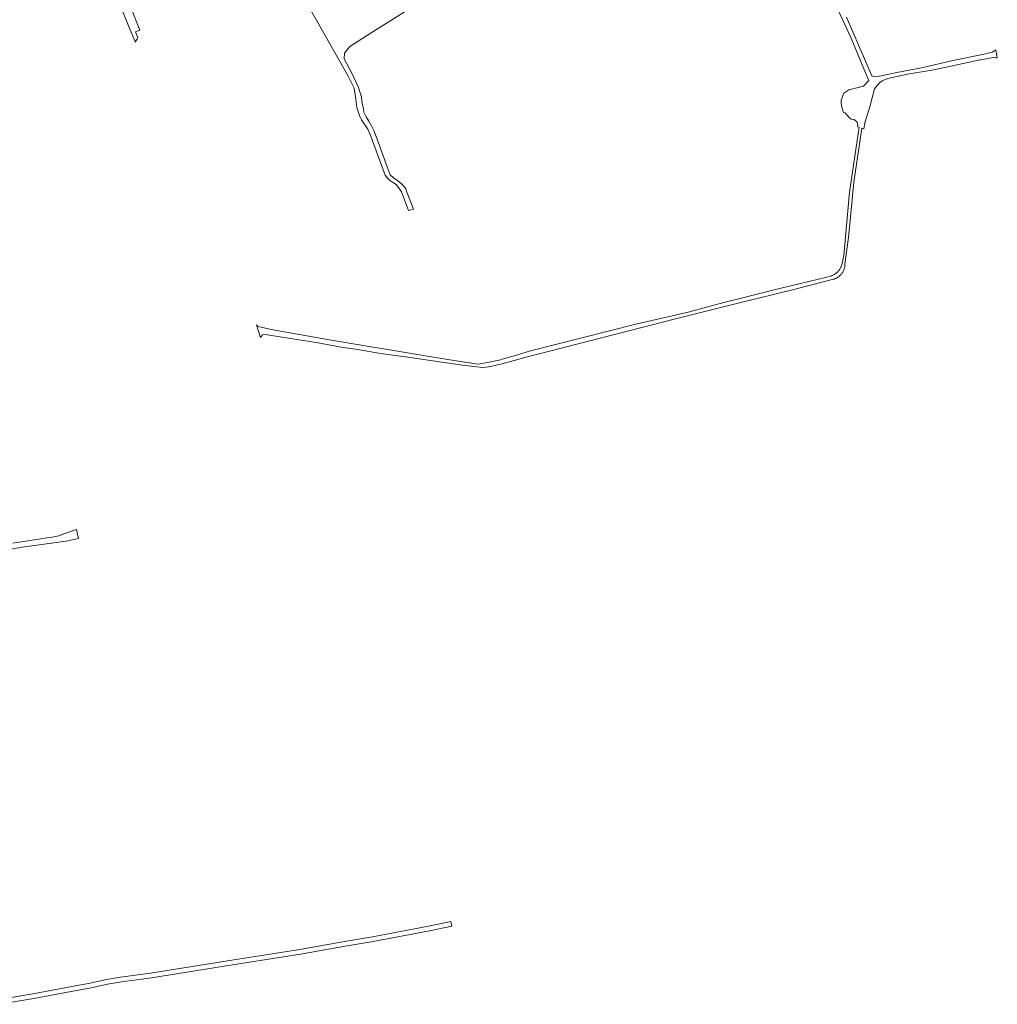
# Model space of a CAD drawing. Extents: x 154222 to 160093, y 456746 to 462495.
# Tile 2 of 256: x 155200 to 155808, y 459077 to 459689. Entities that reach past the tile are written whole.
import ezdxf

# ---------------------------------------------------------------- set-up
doc = ezdxf.new("R2010")
doc.units = 0
doc.header["$LTSCALE"] = 0.75
doc.layers.add('B-XX-VH-VERHARDING_FUNDERING_ZAND-GV', color=252, linetype='CONTINUOUS', lineweight=18)

msp = doc.modelspace()

# ---------------------------------------------------------------- linework, layer by layer
at = {"layer": 'B-XX-VH-VERHARDING_FUNDERING_ZAND-GV'}
for points in [[(155262.116, 459699.339), (155268.004, 459684.42), (155271.661, 459676.146), (155271.753, 459675.699), (155271.776, 459675.519), (155271.744, 459675.376), (155272.87, 459676.951), (155272.981, 459677.208), (155273.35, 459678.065), (155273.277, 459678.711), (155271.962, 459681.679), (155274.619, 459682.675), (155263.591, 459711.163)], [(155379.544, 459697.717), (155396.222, 459668.513), (155404.287, 459654.224), (155406.471, 459649.667), (155407.885, 459646.716), (155408.775, 459641.329), (155409.694, 459634.725), (155411.504, 459629.037), (155412.561, 459627.003), (155416.435, 459621.266), (155418.433, 459616.315), (155427.215, 459592.633), (155428.752, 459590.744), (155429.888, 459589.595), (155431.835, 459588.33), (155434, 459586.732), (155435.612, 459585.027), (155437.365, 459582.178), (155441.684, 459570.651), (155444.823, 459571.591), (155440.756, 459582.158), (155439.994, 459584.079), (155438.897, 459585.708), (155437.505, 459587.117), (155435.121, 459589.195), (155432.477, 459590.943), (155430.387, 459592.873), (155428.499, 459597.86), (155422.186, 459615.003), (155420.079, 459620.323), (155418.841, 459622.874), (155417.017, 459626.166), (155415.337, 459628.83), (155414.028, 459631.861), (155413.671, 459633.927), (155412.665, 459638.357), (155412.423, 459641.123), (155410.726, 459647.068), (155406.207, 459656.367), (155401.802, 459664.993), (155401.877, 459668.393), (155405.23, 459672.635), (155418.496, 459681.016), (155456.861, 459705.276)], [(155705.97, 459701.412), (155716.946, 459677.777), (155724.851, 459658.828), (155727.163, 459653.287), (155727.897, 459651.528), (155724.682, 459648.016), (155715.546, 459645.71), (155712.485, 459643.532), (155710.831, 459639.239), (155710.748, 459637.11), (155711.129, 459634.977), (155712.217, 459631.676), (155713.157, 459631.397), (155715.686, 459628.4), (155716.49, 459627.789), (155716.997, 459627.404), (155718.778, 459627.16), (155720.696, 459625.652), (155721.026, 459623.565), (155720.943, 459622.633), (155721.817, 459622.374), (155720.025, 459610.113), (155715.923, 459582.037), (155714.121, 459561.194), (155712.383, 459542.708), (155711.438, 459537.911), (155711.388, 459537.692), (155711.284, 459537.289), (155711.164, 459536.89), (155711.029, 459536.497), (155710.879, 459536.109), (155710.714, 459535.727), (155710.535, 459535.351), (155710.341, 459534.983), (155710.134, 459534.623), (155709.912, 459534.27), (155709.677, 459533.927), (155709.43, 459533.593), (155709.169, 459533.268), (155708.896, 459532.954), (155708.612, 459532.651), (155708.316, 459532.358), (155708.009, 459532.078), (155707.691, 459531.809), (155707.363, 459531.553), (155707.026, 459531.309), (155706.679, 459531.079), (155706.324, 459530.862), (155705.961, 459530.659), (155705.59, 459530.47), (155705.213, 459530.296), (155704.829, 459530.136), (155704.439, 459529.991), (155704.043, 459529.861), (155700.968, 459529.081), (155669.987, 459521.523), (155645.484, 459515.36), (155640.001, 459514.027), (155615.675, 459507.457), (155583.076, 459500), (155517.653, 459483.533), (155509.597, 459481.045), (155508.847, 459480.826), (155500, 459478.245), (155498.834, 459477.905), (155497.958, 459477.716), (155491.872, 459476.406), (155485.033, 459475.064), (155471.451, 459477.195), (155450.844, 459480.508), (155448.613, 459480.879), (155394.981, 459489.792), (155356.288, 459496.787), (155350.162, 459498.184), (155348.085, 459498.657), (155347.257, 459499.568), (155349.647, 459491.705), (155350.861, 459493.309), (155352.645, 459493.596), (155385.544, 459488.416), (155399.972, 459485.713), (155410.264, 459484.172), (155424.267, 459481.866), (155441.265, 459479.501), (155455.456, 459477.458), (155475.388, 459474.602), (155484.178, 459473.485), (155487.811, 459473.162), (155490.032, 459473.198), (155492.536, 459473.686), (155500, 459475.384), (155511.081, 459478.476), (155513.235, 459479.029), (155594.912, 459500), (155606.822, 459503.058), (155647.497, 459513.342), (155681.303, 459521.668), (155706.012, 459527.953), (155706.274, 459528.034), (155706.648, 459528.163), (155707.017, 459528.306), (155707.38, 459528.465), (155707.736, 459528.638), (155708.085, 459528.826), (155708.426, 459529.027), (155708.759, 459529.242), (155709.083, 459529.47), (155709.397, 459529.712), (155709.701, 459529.965), (155709.995, 459530.231), (155710.277, 459530.508), (155710.549, 459530.797), (155710.808, 459531.096), (155711.055, 459531.405), (155711.29, 459531.725), (155711.511, 459532.053), (155711.719, 459532.39), (155711.913, 459532.735), (155712.093, 459533.088), (155712.258, 459533.448), (155712.409, 459533.814), (155712.545, 459534.186), (155712.666, 459534.563), (155712.772, 459534.945), (155712.862, 459535.33), (155712.936, 459535.719), (155712.995, 459536.111), (155713.038, 459536.505), (155713.065, 459536.9), (155713.076, 459537.295), (155715.329, 459553.979), (155718.653, 459588.372), (155723.537, 459621.864), (155724.775, 459621.497), (155725.725, 459626.006), (155728.562, 459635.086), (155731.46, 459646.22), (155733.199, 459648.465), (155734.727, 459650.213), (155736.245, 459651.301), (155739.64, 459652.785), (155751.929, 459655.319), (155768.386, 459658.074), (155778.969, 459660.382), (155797.059, 459664.328), (155797.483, 459664.404), (155805.284, 459665.807), (155806.964, 459665.522), (155807.808, 459665.573), (155806.865, 459670.64), (155804.761, 459669.07), (155798.612, 459667.679), (155780.088, 459663.882), (155761.691, 459659.58), (155745.384, 459656.485), (155735.634, 459654.28), (155731.721, 459653.801), (155729.72, 459654.354), (155714.013, 459690.852)], [(155194.408, 459360.187), (155201.562, 459361.498), (155228.861, 459365.119), (155236.65, 459366.815), (155235.383, 459372.403), (155226.767, 459369.493), (155224.4, 459368.517), (155219.13, 459367.444), (155217.069, 459367.253), (155195.683, 459363.964)], [(155187.52, 459077.245), (155208.699, 459080.905), (155231.976, 459085.15), (155244.42, 459087.444), (155254.62, 459089.688), (155263.208, 459091.25), (155281.85, 459093.739), (155332.357, 459101.84), (155374.667, 459108.379), (155403.605, 459113.649), (155419.855, 459116.333), (155454.698, 459122.921), (155468.736, 459125.813), (155468.17, 459127.617), (155468.3, 459127.763), (155467.969, 459128.697), (155454.121, 459125.844), (155419.335, 459119.267), (155403.095, 459116.584), (155374.172, 459111.317), (155331.894, 459104.782), (155281.417, 459096.686), (155262.744, 459094.194), (155254.033, 459092.61), (155243.83, 459090.364), (155231.439, 459088.08), (155208.178, 459083.838), (155186.973, 459080.173)]]:
    msp.add_lwpolyline(points, dxfattribs=at)

doc.saveas('drawing.dxf')
